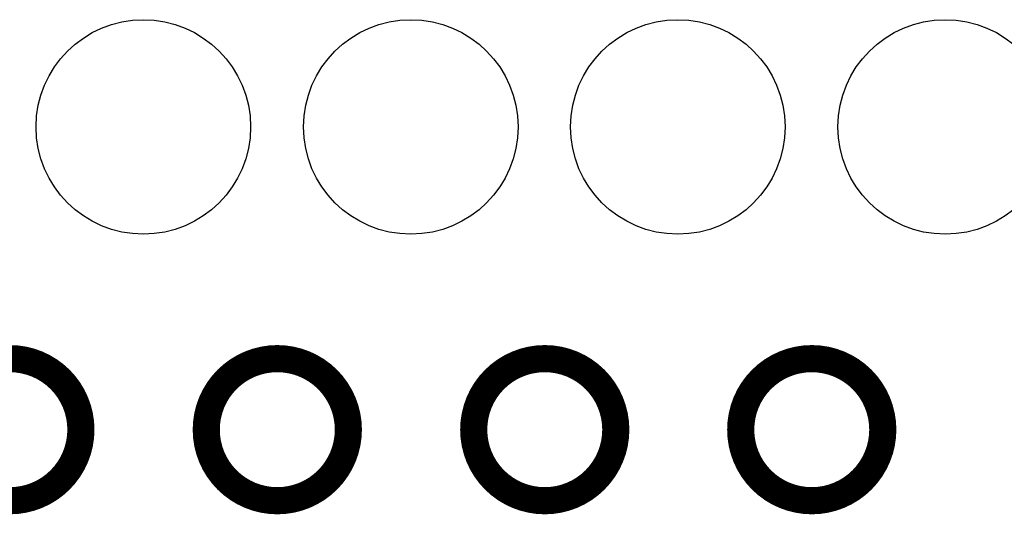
# Model space of a CAD drawing. Extents: x -0.05 to 0.95, y -0.15 to 1.54.
# Tile 28 of 33: x 0.45 to 0.67, y 0.96 to 1.07. Entities that reach past the tile are written whole.
import ezdxf

# ---------------------------------------------------------------- set-up
doc = ezdxf.new("R2010")
doc.units = 0
doc.layers.get('0').update_dxf_attribs({"linetype": 'CONTINUOUS'})
doc.layers.add('PRESSURE_25_CLICK_V100A_GKO', color=5, linetype='CONTINUOUS')
doc.layers.add('PRESSURE_25_CLICK_V100A_GTS', color=12, linetype='CONTINUOUS')

# ---------------------------------------------------------------- blocks, each defined once
blk = doc.blocks.new('ROUND_39')
blk.add_circle((0, 0), 0.0237)

msp = doc.modelspace()

# ---------------------------------------------------------------- linework, layer by layer
at = {"layer": 'PRESSURE_25_CLICK_V100A_GKO', "const_width": 0.006}
for points in [[(0.4343, 0.9803, 1), (0.4657, 0.9803, 1)], [(0.4934, 0.9803, 1), (0.5248, 0.9803, 1)], [(0.5525, 0.9803, 1), (0.5839, 0.9803, 1)], [(0.6115, 0.9803, 1), (0.6429, 0.9803, 1)]]:
    msp.add_lwpolyline(points, format="xyb", close=True, dxfattribs=at)

# ---------------------------------------------------------------- block references
at = {"layer": 'PRESSURE_25_CLICK_V100A_GTS'}
for p in [(0.4795, 1.0472), (0.5386, 1.0472), (0.5976, 1.0472), (0.6567, 1.0472)]:
    msp.add_blockref('ROUND_39', p, dxfattribs=at)

doc.saveas('drawing.dxf')
